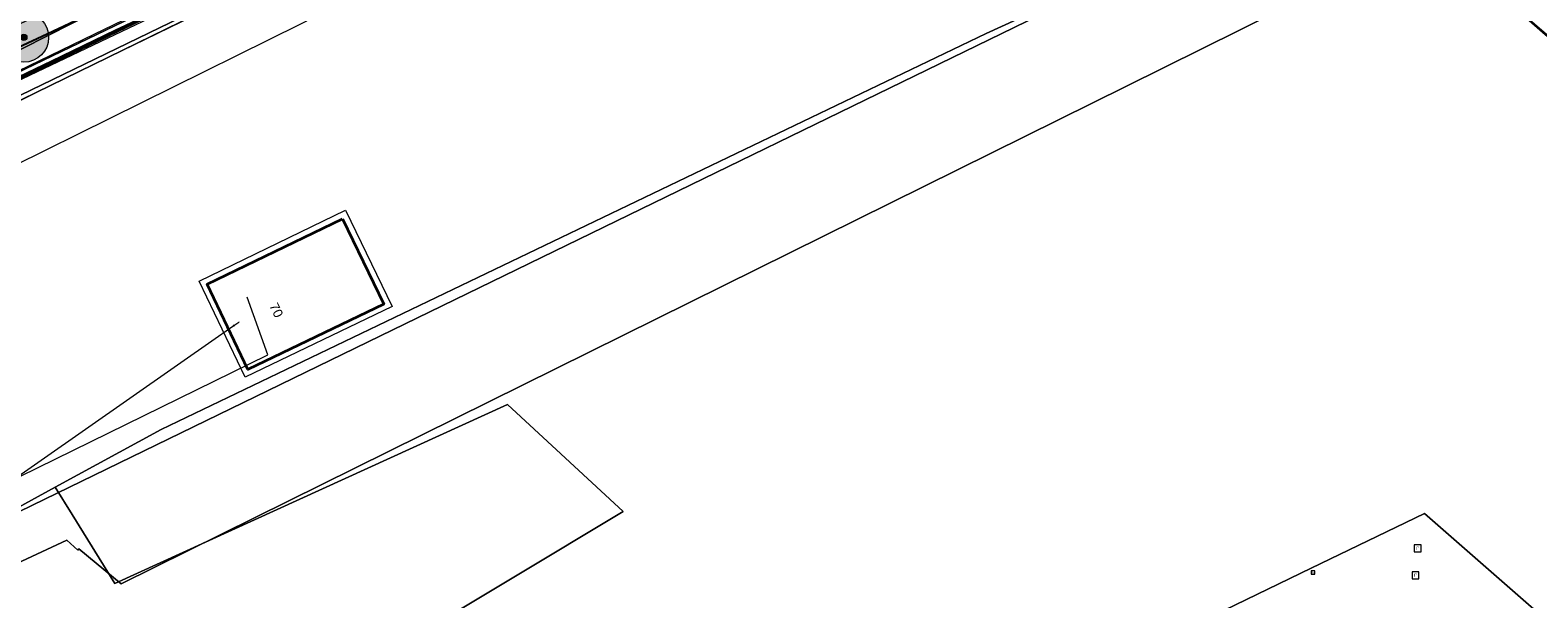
# Model space of a CAD drawing. Header units: metres. Extents: x 163628 to 167855, y 402678 to 405435.
# Tile 142 of 256: x 164538 to 164660, y 403394 to 403440. Entities that reach past the tile are written whole.
import ezdxf
from ezdxf.enums import TextEntityAlignment as Align

# ---------------------------------------------------------------- set-up
doc = ezdxf.new("R2010")
doc.units = ezdxf.units.M
doc.layers.get('0').update_dxf_attribs({"lineweight": 25})
for name, color, linetype, lineweight in [('X-CA190022.004-UO-BGT_Ondergrond$0$GE_201_SHDHek_Lijn_GEM', 253, 'X-CA190022.004-UO-BGT_Ondergrond$0$Hekwerk', 9), ('X-CA190022.004-UO-BGT_Ondergrond$0$GE_314_WGDRijbaanLokaleweg_Vlak_GEM', 253, 'Continuous', 9), ('X-CA190022.004-UO-BGT_Ondergrond$0$GE_316_WGDFietspad_Vlak_GEM', 253, 'Continuous', 9), ('X-CA190022.004-UO-BGT_Ondergrond$0$GE_367_OWGBerm_groenvoorziening_grasenk_GEM', 253, 'Continuous', 9), ('X-CA190022.004-UO-BGT_Ondergrond$0$GE_401_OTDErf_Vlak_GEM', 253, 'Continuous', 9), ('X-CA190022.004-UO-BGT_Ondergrond$0$GE_432_OTDOnverhard_zand_Vlak_GEM', 253, 'Continuous', 9), ('X-CA190022.004-UO-BGT_Ondergrond$0$GE_4502_GBKN_Huisnummer_Lijn_GEM', 7, 'Continuous', 9), ('X-CA190022.004-UO-BGT_Ondergrond$0$GE_476_BTDGraslandagrarisch_Vlak_GEM', 253, 'Continuous', 9), ('X-CA190022.004-UO-BGT_Ondergrond$0$GE_601_PNDgrondvlakpand_Vlak_MV_GEM', 34, 'Continuous', 35), ('X-CA190022.004-UO-BGT_Ondergrond$0$GE_632_GBILuifel_Inrichtend_Vlak_GEM', 253, 'Continuous', 9), ('X-CA190022.004-UO-BGT_Ondergrond$0$GE_885_PutInspectieofRioolput_Punt_GEM', 253, 'Continuous', 9), ('X-CA190022.004-UO-BGT_Ondergrond$0$GE_886_PutKolk_Punt_GEM', 253, 'Continuous', 9), ('X-CA190022.004-UO-BGT_Ondergrond$0$N-WE-RI-PUT_INSPECTIE-S', 253, 'Continuous', 9), ('X-CA190022.004-UO-DTM inmeting$0$B-WE-IE-TERREINAFSCHEIDING_KUNSTMATIG_RASTERHEKWERK-G', 246, 'X-CA190022.004-UO-DTM inmeting$0$IE-TERREINAFSCHEIDING-KUNSTMATIG-OPEN', 0), ('X-CA190022.004-UO-DTM inmeting$0$B-WE-VH-VERHARDING_ASFALT-G', 246, 'Continuous', 0), ('X-CA190022.004-UO-DWM_Beplanting$0$N-GV-GR-BOOM_SOLITAIR-G', 92, 'Continuous', 18), ('X-CA190022.004-UO-DWM_Beplanting$0$N-WE-GR-BOOM-S', 90, 'Continuous', 18), ('X-CA190022.004-UO-GZM_Werkgrens_v0.1$0$N-WE-KG-GRENS_SYSTEEMGRENS-G', 7, 'X-CA190022.004-UO-GZM_Werkgrens_v0.1$0$KG-OG', 35), ('X-CA190022.004-UO-KAD_Percelen$0$B-WE-KG-GRENS_PERCEEL-GV', 150, 'Continuous', 9), ('X-CA190022.004-UO-WHM_Riolering gemeente - drukleidingen_v0.1$0$Riool_onder_druk_pvc_leidingen_400_hgml', 214, 'X-CA190022.004-UO-WHM_Riolering gemeente - drukleidingen_v0.1$0$1-200 PERSLEIDING', 25)]:
    doc.layers.add(name, color=color, linetype=linetype, lineweight=lineweight)
doc.layers.add('X-CA190022.004-UO-DTM inmeting$0$X-XX-AL-MEETPUNT-S', color=246, linetype='Continuous', lineweight=0, plot=False)
for name, color, linetype, lineweight, transparency in [('X-CA190022.004-UO-KLIC$0$B-OI-KL-DATA_KPN_0000546663_VECT_19O042616-G', 42, 'X-CA190022.004-UO-KLIC$0$1-200 TELEFONIE-KPN', 0, 0.25), ('X-CA190022.004-UO-KLIC$0$B-WE-KL-ET_LS-G', 42, 'X-CA190022.004-UO-KLIC$0$1-200 LAAGSPANNING', 0, 0.25), ('X-CA190022.004-UO-KLIC$0$B-WE-KL-ET_LS_KABELBED-G', 42, 'X-CA190022.004-UO-KLIC$0$1-200 LAAGSPANNING', 0, 0.25), ('X-CA190022.004-UO-KLIC$0$B-WE-KL-ET_MS-G', 42, 'X-CA190022.004-UO-KLIC$0$1-200 MIDDENSPANNING', 0, 0.25), ('X-CA190022.004-UO-KLIC$0$B-WE-KL-GAS_LD-G', 42, 'X-CA190022.004-UO-KLIC$0$1-200 GASLEIDING LAGE DRUK', 0, 0.25), ('X-CA190022.004-UO-KLIC$0$B-WE-KL-GAS_LD_HULPSTUK-S', 42, 'X-CA190022.004-UO-KLIC$0$1-200 GASLEIDING LAGE DRUK', 0, 0.25)]:
    doc.layers.add(name, color=color, linetype=linetype, lineweight=lineweight, transparency=transparency)
doc.styles.add('X-CA190022.004-UO-BGT_Ondergrond$0$BGT_NAR', font='arial.ttf', dxfattribs={"height": 1})
doc.styles.add('X-CA190022.004-UO-BGT_Ondergrond$0$NLCS-ISO', font='NLCS-ISO.ttf')
doc.styles.add('X-CA190022.004-UO-KLIC$0$NLCS-ISO', font='NLCS-ISO.ttf')
doc.styles.add('X-CA190022.004-UO-WHM_Riolering gemeente - drukleidingen_v0.1$0$NLCS-ISO', font='NLCS-ISO.ttf')
doc.linetypes.add('X-CA190022.004-UO-BGT_Ondergrond$0$Hekwerk', pattern='A,5,-1.5,[2,dgnlstyle-Veghel.shx,S=0.007937,R=0,X=0,Y=0],-1.5', length=8)
doc.linetypes.add('X-CA190022.004-UO-DTM inmeting$0$IE-TERREINAFSCHEIDING-KUNSTMATIG-OPEN', pattern='A,7,-1.5,[67,NLCS.SHX,S=0.75,R=0,X=0,Y=0],-1.5', length=10)
doc.linetypes.add('X-CA190022.004-UO-GZM_Werkgrens_v0.1$0$KG-OG', pattern='A,5.5,-1.5,[2,NLCS.SHX,S=0.5,R=0,X=0,Y=0],-1.5', length=8.5)
doc.linetypes.add('X-CA190022.004-UO-KLIC$0$1-200 GASLEIDING LAGE DRUK', pattern='A,1.5,-0.6,["GAS LD",X-CA190022.004-UO-KLIC$0$NLCS-ISO,S=0.24,R=0,X=-0.5,Y=-0.12],-0.7', length=2.8)
doc.linetypes.add('X-CA190022.004-UO-KLIC$0$1-200 LAAGSPANNING', pattern='A,1.5,-0.6,["LS",X-CA190022.004-UO-KLIC$0$NLCS-ISO,S=0.24,R=0,X=-0.45,Y=-0.12],-0.05', length=2.15)
doc.linetypes.add('X-CA190022.004-UO-KLIC$0$1-200 MIDDENSPANNING', pattern='A,1.5,-0.6,["MS",X-CA190022.004-UO-KLIC$0$NLCS-ISO,S=0.24,R=0,X=-0.5,Y=-0.12],-0.05', length=2.15)
doc.linetypes.add('X-CA190022.004-UO-KLIC$0$1-200 TELEFONIE-KPN', pattern='A,1.5,-0.6,["KPN",X-CA190022.004-UO-KLIC$0$NLCS-ISO,S=0.24,R=0,X=-0.5,Y=-0.12],-0.3', length=2.4)
doc.linetypes.add('X-CA190022.004-UO-WHM_Riolering gemeente - drukleidingen_v0.1$0$1-200 PERSLEIDING', pattern='A,1.5,-0.6,["PERS",X-CA190022.004-UO-WHM_Riolering gemeente - drukleidingen_v0.1$0$NLCS-ISO,S=0.24,R=0,X=-0.5,Y=-0.12],-0.65', length=2.75)

# ---------------------------------------------------------------- blocks, each defined once
blk = doc.blocks.new('X-CA190022.004-UO-BGT_Ondergrond$0$SRI-KOLK-SO')
at = {"color": 0, "linetype": 'ByBlock', "lineweight": 18}
blk.add_lwpolyline([(-1.125, -1.125), (1.125, -1.125), (1.125, 1.125), (-1.125, 1.125)], close=True, dxfattribs=at)
at = {"color": 0, "linetype": 'ByBlock', "lineweight": 18, "style": 'X-CA190022.004-UO-BGT_Ondergrond$0$NLCS-ISO'}
blk.add_text('k', height=1.5, dxfattribs=at).set_placement((0, 0), align=Align.MIDDLE_CENTER)
blk = doc.blocks.new('X-CA190022.004-UO-BGT_Ondergrond$0$IMGEOKolk')
at = {"xscale": 5, "yscale": 5, "zscale": 5}
blk.add_blockref('X-CA190022.004-UO-BGT_Ondergrond$0$SRI-KOLK-SO', (0, 0), dxfattribs=at)
blk = doc.blocks.new('X-CA190022.004-UO-BGT_Ondergrond$0$SRI-PUT_INSPECTIEPUT_RIOOLPUT-SO')
at = {"color": 0, "linetype": 'ByBlock', "lineweight": 18}
blk.add_lwpolyline([(-1.12, -1.12), (1.12, -1.12), (1.12, 1.12), (-1.12, 1.12)], close=True, dxfattribs=at)
at = {"color": 0, "linetype": 'ByBlock', "lineweight": 18, "style": 'X-CA190022.004-UO-BGT_Ondergrond$0$NLCS-ISO'}
blk.add_text('r', height=1.5, dxfattribs=at).set_placement((0, 0.28), align=Align.MIDDLE_CENTER)
blk = doc.blocks.new('X-CA190022.004-UO-BGT_Ondergrond$0$IMGEOInspectierioolput')
at = {"layer": 'X-CA190022.004-UO-BGT_Ondergrond$0$N-WE-RI-PUT_INSPECTIE-S', "xscale": 10, "yscale": 10, "zscale": 10}
blk.add_blockref('X-CA190022.004-UO-BGT_Ondergrond$0$SRI-PUT_INSPECTIEPUT_RIOOLPUT-SO', (0, 0), dxfattribs=at)
blk = doc.blocks.new('X-CA190022.004-UO-DTM inmeting$0$punt')
at = {"color": 0, "lineweight": -2}
blk.add_line((0, 0), (0, 0), dxfattribs=at)
blk = doc.blocks.new('X-CA190022.004-UO-KLIC$0$SKL-WTB_HULP_OVERIG-SO')
at = {"color": 0, "linetype": 'ByBlock', "lineweight": 18}
for points in [[(-0.1, 0.1), (0.1, -0.1)], [(0.1, 0.1), (-0.1, -0.1)]]:
    blk.add_lwpolyline(points, dxfattribs=at)
at = {"color": 0, "linetype": 'ByBlock', "lineweight": 18, "style": 'X-CA190022.004-UO-KLIC$0$NLCS-ISO', "flags": 1}
for tag, p in [('TYPE', (1.5, 0)), ('LABEL', (1.5, -1.5)), ('OMSCHRIJVING', (1.5, -3))]:
    blk.add_attdef(tag, p, '', height=1, dxfattribs=at)
blk = doc.blocks.new('X-CA190022.004-UO-KLIC$0$SKL-WTB_HULP_VERLOOP-SO')
at = {"color": 0, "linetype": 'ByBlock', "lineweight": 18}
for points in [[(0.44, 0.72), (-0.88, 0)], [(0.44, -0.72), (-0.88, 0)], [(0.44, -0.72), (0.44, 0.72)]]:
    blk.add_lwpolyline(points, dxfattribs=at)
blk.add_circle((0, 0), 1, dxfattribs=at)
at = {"color": 0, "linetype": 'ByBlock', "lineweight": 18, "style": 'X-CA190022.004-UO-KLIC$0$NLCS-ISO', "flags": 1}
for tag, p in [('TYPE', (1.5, 0)), ('OMSCHRIJVING', (1.5, -3)), ('LABEL', (1.5, -1.5))]:
    blk.add_attdef(tag, p, '', height=1, dxfattribs=at)
blk = doc.blocks.new('X-CA190022.004-UO-DWM_Beplanting$0$sfr nieuwe boom')
at = {"layer": 'X-CA190022.004-UO-DWM_Beplanting$0$N-GV-GR-BOOM_SOLITAIR-G', "transparency": 33554470}
h = blk.add_hatch(color=256, dxfattribs=at)
h.dxf.hatch_style = 1
edge = h.paths.add_edge_path()
edge.add_arc((0, 0), 2, 0, 360)
at = {"layer": 'X-CA190022.004-UO-DWM_Beplanting$0$N-GV-GR-BOOM_SOLITAIR-G'}
h = blk.add_hatch(color=256, dxfattribs=at)
h.dxf.hatch_style = 1
edge = h.paths.add_edge_path()
edge.add_arc((0, 0), 0.25, 0, 360)
for radius in [2, 0.25]:
    blk.add_circle((0, 0), radius, dxfattribs=at)

msp = doc.modelspace()

# ---------------------------------------------------------------- linework, layer by layer
at = {"layer": 'X-CA190022.004-UO-BGT_Ondergrond$0$GE_201_SHDHek_Lijn_GEM'}
for p, q in [((164588.317, 403459.308), (164529.221, 403430.464)), ((164637.618, 403450.032), (164615.122, 403439.733)), ((164615.122, 403439.733), (164548.566, 403407.824)), ((164548.566, 403407.824), (164540.023, 403403.175)), ((164540.023, 403403.175), (164531.27, 403398.411))]:
    msp.add_line(p, q, dxfattribs=at)
at = {"layer": 'X-CA190022.004-UO-BGT_Ondergrond$0$GE_314_WGDRijbaanLokaleweg_Vlak_GEM', "flags": 128}
msp.add_lwpolyline([(164579.117, 403354.037), (164579.084, 403353.672), (164569.233, 403361.876), (164569.461, 403361.999), (164584.99, 403369.446), (164602.971, 403378.109), (164621.229, 403386.93), (164641.329, 403396.645), (164650.463, 403401.053), (164660.357, 403392.425), (164676.143, 403378.677), (164691.857, 403364.957), (164700.034, 403357.793), (164702.132, 403355.987), (164700.254, 403353.166), (164696.844, 403348.008), (164684.048, 403328.779), (164672.41, 403311.264), (164660.432, 403293.2), (164656.071, 403286.631)], dxfattribs=at)
at = {"layer": 'X-CA190022.004-UO-BGT_Ondergrond$0$GE_316_WGDFietspad_Vlak_GEM', "flags": 128}
msp.add_lwpolyline([(164599.21, 403468.63), (164591.23, 403464.58), (164577.71, 403456.5), (164571.47, 403453.2), (164518.157, 403427.555), (164516.668, 403430.689), (164569.76, 403456.18), (164575.93, 403459.42), (164592.13, 403469.02), (164597.61, 403471.99), (164600.48, 403473.35), (164602.885, 403474.235), (164604.45, 403474.81), (164619.704, 403481.066), (164621.316, 403478.014), (164607.424, 403472.383), (164605.74, 403471.7), (164604.577, 403471.161), (164602.07, 403470), (164599.21, 403468.63)], dxfattribs=at)
at = {"layer": 'X-CA190022.004-UO-BGT_Ondergrond$0$GE_367_OWGBerm_groenvoorziening_grasenk_GEM', "flags": 128}
for points in [[(164510.298, 403423.881), (164518.157, 403427.555), (164571.47, 403453.2), (164577.71, 403456.5), (164591.23, 403464.58), (164599.21, 403468.63), (164602.07, 403470), (164604.577, 403471.161), (164605.74, 403471.7), (164607.424, 403472.383), (164621.316, 403478.014), (164627.08, 403480.35), (164631.74, 403482.36), (164768.53, 403548.02), (164770.72, 403548.83), (164773.26, 403549.22), (164775.27, 403548.69), (164783.7, 403545.643)], [(164683.071, 403504.746), (164620.047, 403474.794), (164605.994, 403467.843), (164604.644, 403466.081), (164604.1, 403465.83), (164602.208, 403469.716), (164599.34, 403468.357), (164599.989, 403466.994), (164588.888, 403461.691), (164588.317, 403459.308), (164529.221, 403430.464), (164510.811, 403421.473), (164516.407, 403415.184), (164516.697, 403414.849), (164516.465, 403414.735), (164516.238, 403414.623), (164513.991, 403413.907), (164513.067, 403413.794), (164510.581, 403417.138), (164509.01, 403419.334)]]:
    msp.add_lwpolyline(points, dxfattribs=at)
at = {"layer": 'X-CA190022.004-UO-BGT_Ondergrond$0$GE_401_OTDErf_Vlak_GEM', "flags": 128}
for points in [[(164529.221, 403430.464), (164588.317, 403459.308), (164588.888, 403461.691), (164599.989, 403466.994), (164601.2, 403464.45), (164599.62, 403463.7), (164599.96, 403462.98), (164594.28, 403460.27), (164595.83, 403457.02), (164590.59, 403454.53), (164592.74, 403450.01), (164595.756, 403443.449), (164617.522, 403453.869), (164614.34, 403460.22), (164612.24, 403464.76), (164606.84, 403462.27), (164605.01, 403466.25), (164604.644, 403466.081), (164605.994, 403467.843), (164620.047, 403474.794), (164683.071, 403504.746)], [(164680.193, 403422.553), (164651.025, 403447.645), (164644.299, 403453.372), (164637.618, 403450.032), (164615.122, 403439.733), (164548.566, 403407.824), (164540.023, 403403.175), (164531.27, 403398.411), (164527.556, 403402.577), (164527.322, 403402.835)], [(164563.201, 403424.808), (164566.519, 403417.939), (164555.57, 403412.672), (164552.284, 403419.529), (164563.201, 403424.808)]]:
    msp.add_lwpolyline(points, dxfattribs=at)
at = {"layer": 'X-CA190022.004-UO-BGT_Ondergrond$0$GE_432_OTDOnverhard_zand_Vlak_GEM', "flags": 128}
msp.add_lwpolyline([(164585.837, 403401.236), (164550.692, 403380.132), (164546.435, 403384.245), (164544.213, 403386.203), (164536.381, 403392.765), (164534.476, 403394.405), (164531.27, 403398.411), (164540.023, 403403.175), (164541.387, 403400.972), (164544.826, 403395.416), (164576.505, 403409.845), (164585.837, 403401.236)], dxfattribs=at)
at = {"layer": 'X-CA190022.004-UO-BGT_Ondergrond$0$GE_476_BTDGraslandagrarisch_Vlak_GEM', "flags": 128}
for points in [[(164550.644, 403376.15), (164547.47, 403378.197), (164550.692, 403380.132), (164585.837, 403401.236), (164576.505, 403409.845), (164544.826, 403395.416), (164541.387, 403400.972), (164540.023, 403403.175), (164548.566, 403407.824), (164615.122, 403439.733), (164637.618, 403450.032), (164644.299, 403453.372), (164651.025, 403447.645), (164680.193, 403422.553)], [(164656.071, 403286.631), (164660.432, 403293.2), (164672.41, 403311.264), (164684.048, 403328.779), (164696.844, 403348.008), (164700.254, 403353.166), (164702.132, 403355.987), (164700.034, 403357.793), (164691.857, 403364.957), (164676.143, 403378.677), (164660.357, 403392.425), (164650.463, 403401.053), (164641.329, 403396.645), (164621.229, 403386.93), (164602.971, 403378.109), (164584.99, 403369.446), (164569.461, 403361.999), (164569.233, 403361.876), (164564.605, 403365.734), (164559.739, 403369.59)]]:
    msp.add_lwpolyline(points, dxfattribs=at)
at = {"layer": 'X-CA190022.004-UO-BGT_Ondergrond$0$GE_601_PNDgrondvlakpand_Vlak_MV_GEM', "flags": 128}
msp.add_lwpolyline([(164563.201, 403424.808), (164566.519, 403417.939), (164555.57, 403412.672), (164552.284, 403419.529), (164563.201, 403424.808)], dxfattribs=at)
at = {"layer": 'X-CA190022.004-UO-BGT_Ondergrond$0$GE_632_GBILuifel_Inrichtend_Vlak_GEM', "flags": 128}
for points in [[(164563.434, 403425.498), (164567.189, 403417.74), (164555.35, 403412.044), (164551.636, 403419.793), (164563.434, 403425.498)], [(164552.284, 403419.529), (164563.201, 403424.808), (164566.519, 403417.939), (164555.57, 403412.672), (164552.284, 403419.529)]]:
    msp.add_lwpolyline(points, dxfattribs=at)
at = {"layer": 'X-CA190022.004-UO-DTM inmeting$0$B-WE-IE-TERREINAFSCHEIDING_KUNSTMATIG_RASTERHEKWERK-G'}
for p, q in [((164540.608, 403436.023, 9.145), (164553.049, 403442.073, 9.191)), ((164528.623, 403430.183, 9.116), (164540.608, 403436.023, 9.145))]:
    msp.add_line(p, q, dxfattribs=at)
at = {"layer": 'X-CA190022.004-UO-DTM inmeting$0$B-WE-VH-VERHARDING_ASFALT-G'}
msp.add_polyline3d([(164604.847, 403471.495, 9.98), (164600.926, 403469.791, 10.04), (164597.158, 403467.947, 10.004), (164594.315, 403466.329, 9.949), (164590.26, 403464.04, 9.821), (164583.391, 403459.926, 9.612), (164576.025, 403455.666, 9.427), (164567.772, 403451.465, 9.341), (164554.986, 403445.407, 9.355), (164543.131, 403439.666, 9.341), (164530.858, 403433.717, 9.365), (164520.451, 403428.687, 9.329), (164514.401, 403425.792, 9.359)], dxfattribs=at)
at = {"layer": 'X-CA190022.004-UO-GZM_Werkgrens_v0.1$0$N-WE-KG-GRENS_SYSTEEMGRENS-G', "ltscale": 0.2, "flags": 128}
msp.add_lwpolyline([(164202.447, 403276.261, -0.0070141), (164204.684, 403278.194), (164207.732, 403280.631), (164216.351, 403287.471), (164219.004, 403289.434), (164219.375, 403289.729), (164237.184, 403303.185), (164244.587, 403308.605), (164248.73, 403311.638), (164253.977, 403315.367), (164261.175, 403320.48), (164269.682, 403326.324), (164277.478, 403331.538), (164300.139, 403346.153), (164322.964, 403359.926), (164334.073, 403366.292), (164351.665, 403375.797), (164373.742, 403387.55), (164399.95, 403400.464), (164429.28, 403414.743), (164430.124, 403415.141), (164430.948, 403415.506), (164431.777, 403415.846), (164432.615, 403416.161), (164433.462, 403416.453), (164434.316, 403416.72), (164435.176, 403416.962), (164436.043, 403417.179), (164436.306, 403417.259, -0.0998207), (164451.982, 403417.179, 0.1310872), (164471.53, 403420.948), (164482.533, 403426.243), (164490.693, 403418.8), (164492.586, 403419.707), (164495.404, 403416.53, -0.0101004), (164498.074, 403413.536), (164499.385, 403412.005), (164502.276, 403408.653), (164509.274, 403412.948), (164511.768, 403416.461), (164509.186, 403420.201, -0.1750361), (164509.321, 403422.135, -0.1801291), (164510.517, 403423.431), (164518.825, 403427.315), (164545.03, 403439.927), (164571.695, 403452.754), (164577.955, 403456.064), (164591.472, 403464.142), (164595.446, 403466.159), (164599.431, 403468.182), (164600.854, 403468.863), (164605.94, 403471.242), (164622.016, 403477.758), (164627.273, 403479.889), (164631.947, 403481.905), (164633.267, 403482.539, 0.0847777), (164642.609, 403485.38), (164759.332, 403541.386), (164770.974, 403544.815), (164773.272, 403545.397), (164787.887, 403542.29), (164789.899, 403542.38), (164793.252, 403543.048), (164800.24, 403546.814), (164803.671, 403549.366), (164804.774, 403550.36), (164806.983, 403547.387), (164807.907, 403546.199), (164811.87, 403549.281), (164810.953, 403550.46), (164809.512, 403552.406), (164808.343, 403553.575), (164810.024, 403555.089), (164807.827, 403558.012), (164809.834, 403559.516, 0.0871986), (164816.707, 403566.833, -0.1361887), (164825.151, 403574.239), (164897.952, 403609.34), (164931.093, 403625.32), (165054.784, 403684.96), (165123.155, 403717.926), (165148.566, 403730.033), (165175.654, 403740.478), (165188.146, 403744.824), (165187.632, 403748.092), (165185.258, 403754.932), (165180.038, 403753.689, 0.0278458), (165177.051, 403752.466), (165119.698, 403725.141), (165051.309, 403692.167), (164927.618, 403632.527), (164894.477, 403616.547), (164821.676, 403581.445, 0.1361887), (164810.016, 403571.218, -0.0871986), (164805.039, 403565.919), (164803.02, 403564.408), (164799.415, 403569.204), (164798.615, 403568.604), (164797.815, 403568.006), (164797.216, 403568.806), (164793.371, 403565.926), (164793.97, 403565.126), (164792.376, 403563.932), (164795.885, 403559.064, -0.2015476), (164780.097, 403554.057, 0.0756556), (164771.169, 403553.982, -0.0097546), (164764.075, 403552.536), (164754.286, 403547.799), (164747.474, 403544.606), (164708.34, 403525.583), (164686.218, 403515.365), (164675.148, 403509.865), (164663.524, 403504.258), (164644.327, 403495.071), (164639.493, 403492.723), (164638.201, 403492.127, -0.2018183), (164621.846, 403491.8, 0.2094979), (164598.58, 403490.973), (164556.157, 403470.566), (164536.299, 403461.008), (164516.318, 403451.408), (164508.232, 403447.512), (164500.187, 403443.642), (164497.203, 403443.008), (164495.09, 403442.274, 0.1307945), (164492.913, 403444.811), (164488.435, 403447.885), (164494.899, 403449.835), (164490.315, 403452.233), (164484.484, 403450.597, -0.0764268), (164479.748, 403454.723), (164478.799, 403455.857), (164474.918, 403452.962), (164457.343, 403473.566), (164451.257, 403468.374), (164465.519, 403451.653, -0.4842969), (164464.817, 403448.113), (164461.416, 403446.394), (164463.893, 403441.77), (164464.916, 403439.614), (164433.017, 403424.683, 0.0516596), (164425.3, 403421.703), (164396.431, 403407.648), (164370.094, 403394.67), (164347.884, 403382.848), (164330.182, 403373.283), (164318.908, 403366.822), (164295.903, 403352.941), (164273.086, 403338.225), (164265.193, 403332.947), (164256.594, 403327.039), (164249.344, 403321.888), (164244.05, 403318.127), (164239.86, 403315.06), (164232.409, 403309.604), (164214.476, 403296.054), (164201.289, 403285.589, 0.0121311), (164197.414, 403282.357)], format="xyb", close=True, dxfattribs=at)
at = {"layer": 'X-CA190022.004-UO-KAD_Percelen$0$B-WE-KG-GRENS_PERCEEL-GV', "flags": 128}
for points in [[(164468.748, 403410.406), (164486.08, 403417.995), (164492.111, 403420.636), (164493.855, 403418.592), (164495.298, 403416.903), (164503.089, 403421.185), (164615.905, 403478.304), (164662.782, 403501.158), (164772.136, 403553.829), (164770.057, 403555.749), (164790.783, 403565.26), (164789.551, 403566.923), (164799.538, 403571.715), (164894.973, 403617.537), (164893.326, 403621.049), (164746.772, 403550.188), (164616.314, 403487.512), (164616.456, 403487.216), (164593.352, 403476.106), (164593.206, 403476.41), (164555.855, 403458.619), (164496.111, 403429.679), (164487.883, 403425.722), (164466.349, 403415.367)], [(164615.905, 403478.304), (164503.089, 403421.185), (164504.937, 403419.149), (164510.499, 403421.842), (164619.909, 403474.821), (164758.78, 403541.048), (164766.236, 403544.544), (164771.263, 403545.786), (164774.138, 403545.724), (164787.928, 403542.792), (164789.839, 403542.878), (164793.081, 403543.524), (164802.649, 403548.73), (164790.783, 403565.26), (164770.057, 403555.749), (164772.136, 403553.829), (164662.782, 403501.158)], [(164644.446, 403453.391), (164619.909, 403474.821), (164510.499, 403421.842), (164517.155, 403413.867), (164524.046, 403405.974), (164531.085, 403398.305)], [(164531.085, 403398.305), (164531.044, 403398.285), (164533.661, 403395.537), (164540.946, 403398.913), (164541.836, 403398.096), (164541.93, 403398.21), (164545.351, 403395.395), (164604.713, 403424.761), (164626.374, 403435.474), (164650.993, 403447.673), (164644.446, 403453.391)], [(164533.661, 403395.537), (164536.42, 403392.642), (164545.1, 403385.464), (164555.693, 403375.191), (164566.594, 403365.264), (164577.825, 403355.696), (164595.119, 403341.313), (164680.447, 403377.432), (164668.445, 403386.48), (164691.364, 403412.413), (164650.993, 403447.673), (164626.374, 403435.474), (164604.713, 403424.761), (164545.351, 403395.395), (164541.93, 403398.21), (164541.836, 403398.096), (164540.946, 403398.913)]]:
    msp.add_lwpolyline(points, close=True, dxfattribs=at)
at = {"layer": 'X-CA190022.004-UO-KLIC$0$B-OI-KL-DATA_KPN_0000546663_VECT_19O042616-G', "flags": 128}
for points in [[(164511.833, 403417.5), (164534.167, 403427.833), (164559.833, 403440.5), (164568.833, 403445.167), (164584.167, 403452.167), (164588.833, 403453.833), (164592.5, 403455.833), (164593.833, 403456.833), (164595.833, 403457.167)], [(164527.167, 403399.167), (164557.167, 403413.833), (164555.5, 403418.5)]]:
    msp.add_lwpolyline(points, dxfattribs=at)
at = {"layer": 'X-CA190022.004-UO-KLIC$0$B-WE-KL-ET_LS-G'}
msp.add_lwpolyline([(164515.709, 403425.79), (164577.297, 403455.136), (164579.817, 403456.652), (164582.15, 403458.044), (164584.296, 403459.313), (164585.623, 403460.09), (164586.255, 403460.458), (164586.564, 403460.637), (164588.208, 403461.554), (164590.503, 403462.831), (164591.917, 403463.617), (164592.589, 403463.99), (164593.239, 403464.351), (164595.049, 403465.353), (164596.141, 403465.955), (164597.085, 403466.476)], dxfattribs=at)
at = {"layer": 'X-CA190022.004-UO-KLIC$0$B-WE-KL-ET_LS_KABELBED-G'}
msp.add_lwpolyline([(164515.709, 403425.79), (164577.297, 403455.136), (164579.817, 403456.652), (164582.15, 403458.044), (164584.296, 403459.313), (164585.623, 403460.09), (164586.255, 403460.458), (164586.564, 403460.637), (164588.208, 403461.554), (164590.503, 403462.831), (164591.917, 403463.617), (164592.589, 403463.99), (164593.239, 403464.351), (164595.049, 403465.353), (164596.141, 403465.955), (164597.085, 403466.476)], dxfattribs=at)
at = {"layer": 'X-CA190022.004-UO-KLIC$0$B-WE-KL-ET_MS-G', "linetype": 'X-CA190022.004-UO-KLIC$0$1-200 MIDDENSPANNING'}
for points in [[(164534.404, 403434.97), (164539.689, 403437.515), (164544.853, 403440.001), (164546.115, 403440.607), (164551.349, 403443.118), (164557.326, 403445.977), (164562.644, 403448.521), (164563.904, 403449.129), (164569.272, 403451.742), (164575.269, 403454.66), (164580.633, 403457.271), (164581.856, 403457.948), (164583.369, 403458.893), (164583.68, 403459.088), (164584.888, 403459.794), (164587.87, 403461.424), (164589.18, 403461.687), (164591.314, 403461.465), (164592.644, 403461.69), (164595.49, 403463.027), (164596.425, 403462.693), (164596.968, 403461.552)], [(164596.968, 403461.552), (164596.425, 403462.693), (164595.49, 403463.027), (164592.644, 403461.69), (164591.314, 403461.465), (164589.18, 403461.687), (164587.87, 403461.424), (164584.888, 403459.794), (164583.68, 403459.088), (164583.369, 403458.893), (164581.856, 403457.948), (164580.633, 403457.271), (164575.269, 403454.66), (164569.272, 403451.742), (164563.904, 403449.129), (164562.644, 403448.521), (164557.326, 403445.977), (164551.349, 403443.118), (164546.115, 403440.607), (164544.853, 403440.001), (164539.689, 403437.515), (164534.404, 403434.97)]]:
    msp.add_lwpolyline(points, dxfattribs=at)
at = {"layer": 'X-CA190022.004-UO-KLIC$0$B-WE-KL-GAS_LD-G'}
for points in [[(164554.424, 403416.204), (164554.834, 403416.49)], [(164528.126, 403397.857), (164553.194, 403415.346), (164554.424, 403416.204)]]:
    msp.add_lwpolyline(points, dxfattribs=at)
at = {"layer": 'X-CA190022.004-UO-WHM_Riolering gemeente - drukleidingen_v0.1$0$Riool_onder_druk_pvc_leidingen_400_hgml', "flags": 128}
msp.add_lwpolyline([(164503.904, 403422.688), (164509.696, 403425.6), (164520.576, 403430.976), (164538.976, 403439.52), (164559.584, 403449.216), (164577.584, 403457.856), (164584.864, 403461.216), (164609.264, 403472.896), (164631.648, 403483.584), (164654.176, 403494.304), (164656.736, 403495.68), (164660.448, 403497.568), (164676.688, 403505.184), (164691.232, 403512.288), (164723.296, 403527.712), (164737.456, 403534.528), (164746.688, 403537.76), (164756.864, 403542.144), (164770.368, 403546.656), (164783.248, 403547.776), (164784.736, 403548.192), (164797.104, 403553.12), (164801.664, 403556.48), (164804.496, 403558.4), (164805.248, 403558.848), (164807.552, 403561.184), (164809.104, 403564.224), (164811.92, 403570.048)], dxfattribs=at)

# ---------------------------------------------------------------- block references
at = {"layer": 'X-CA190022.004-UO-BGT_Ondergrond$0$GE_885_PutInspectieofRioolput_Punt_GEM', "xscale": 0.025, "yscale": 0.025, "zscale": 0.025}
for p in [(164649.906, 403398.25), (164649.737, 403396.078)]:
    msp.add_blockref('X-CA190022.004-UO-BGT_Ondergrond$0$IMGEOInspectierioolput', p, dxfattribs=at)
at = {"layer": 'X-CA190022.004-UO-BGT_Ondergrond$0$GE_886_PutKolk_Punt_GEM', "xscale": 0.025, "yscale": 0.025, "zscale": 0.025}
msp.add_blockref('X-CA190022.004-UO-BGT_Ondergrond$0$IMGEOKolk', (164641.464, 403396.304), dxfattribs=at)
at = {"layer": 'X-CA190022.004-UO-DTM inmeting$0$X-XX-AL-MEETPUNT-S', "linetype": 'ByBlock', "lineweight": -2}
for p in [(164543.131, 403439.666, 9.341), (164540.608, 403436.023, 9.145)]:
    msp.add_blockref('X-CA190022.004-UO-DTM inmeting$0$punt', p, dxfattribs=at)
at = {"layer": 'X-CA190022.004-UO-DWM_Beplanting$0$N-WE-GR-BOOM-S', "rotation": 153.3819523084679}
msp.add_blockref('X-CA190022.004-UO-DWM_Beplanting$0$sfr nieuwe boom', (164537.492, 403439.421), dxfattribs=at)
at = {"layer": 'X-CA190022.004-UO-KLIC$0$B-WE-KL-GAS_LD_HULPSTUK-S', "xscale": 0.04, "yscale": 0.04, "zscale": 0.2}
for name, p in [('X-CA190022.004-UO-KLIC$0$SKL-WTB_HULP_OVERIG-SO', (164554.834, 403416.49)), ('X-CA190022.004-UO-KLIC$0$SKL-WTB_HULP_VERLOOP-SO', (164554.424, 403416.204))]:
    msp.add_blockref(name, p, dxfattribs=at)

# ---------------------------------------------------------------- texts
at = {"layer": 'X-CA190022.004-UO-BGT_Ondergrond$0$GE_4502_GBKN_Huisnummer_Lijn_GEM', "style": 'X-CA190022.004-UO-BGT_Ondergrond$0$BGT_NAR'}
msp.add_text('70', height=0.75, rotation=295.6, dxfattribs=at).set_placement((164557.857, 403417.445), align=Align.MIDDLE_CENTER)

doc.saveas('drawing.dxf')
